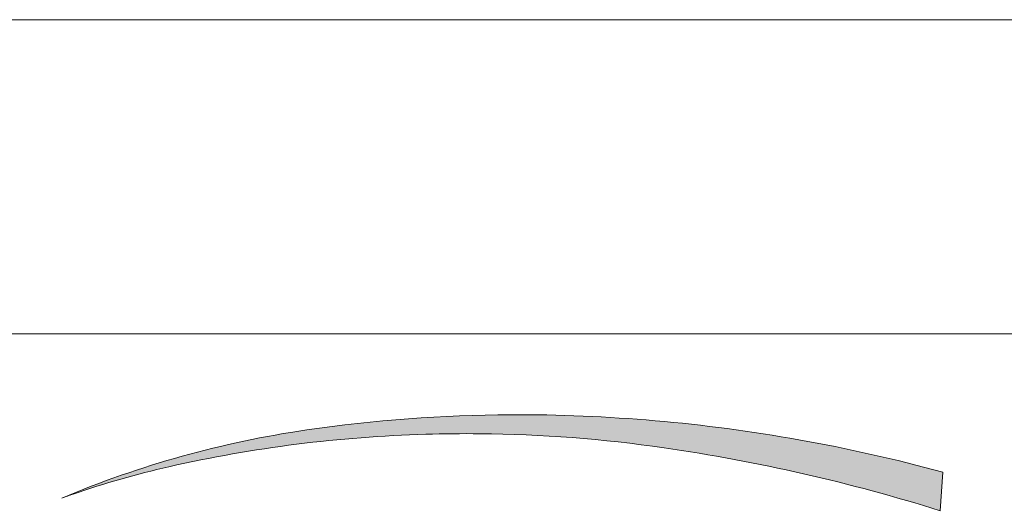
# Paper-space layout 'A0' of a CAD drawing. Header units: metres. Extents: x 0 to 1189, y 0 to 841.
# Tile 6 of 15: x 1101 to 1116, y 37 to 45. Entities that reach past the tile are written whole.
import ezdxf
from ezdxf.enums import TextEntityAlignment as Align

# ---------------------------------------------------------------- set-up
doc = ezdxf.new("R2010")
doc.units = ezdxf.units.M
doc.header["$LTSCALE"] = 0.5
doc.layers.get('0').update_dxf_attribs({"lineweight": 13})
doc.layers.add('22BMALSTBC_VOLGER-ZW', color=7, linetype='Continuous', lineweight=13)
doc.styles.add('ambacht', font='isocp.shx')
doc.styles.add('ISO', font='iso', dxfattribs={"height": 2.5})

# ---------------------------------------------------------------- blocks, each defined once
blk = doc.blocks.new('VOLGER-ZW')
h = blk.add_hatch(color=8)
edge = h.paths.add_edge_path()
edge.add_arc((-71.51420995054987, 12.53927836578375), 16.09970665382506, 98.31914852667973, 112.7696569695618, ccw=False)
edge.add_arc((-70.51520919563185, 5.707362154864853), 23.00427627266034, 90.20665777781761, 98.3191485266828, ccw=False)
edge.add_arc((-70.50597009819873, 3.145837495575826), 25.56581759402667, 79.86605556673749, 90.20665777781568, ccw=False)
edge.add_arc((-70.63431205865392, 2.427794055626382), 26.29524068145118, 74.75106973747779, 79.8660555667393, ccw=False)
edge.add_line((-63.71831662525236, 27.79723807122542), (-63.75644972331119, 27.18229587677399))
edge.add_arc((-72.18670712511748, 0.3402559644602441), 28.13475335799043, 72.5641036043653, 81.75945140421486)
edge.add_arc((-71.28106344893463, 6.5936355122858), 21.81613434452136, 81.7594514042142, 89.49158202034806)
edge.add_arc((-71.29107780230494, 5.465105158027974), 22.94470913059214, 89.49158202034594, 91.64079836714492)
edge.add_arc((-71.33965022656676, 7.160763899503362), 21.24835484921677, 91.64079836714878, 102.7736516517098)
edge.add_arc((-72.82885783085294, 13.72951633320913), 14.51290773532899, 102.7736516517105, 109.0374353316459)
edge.add_arc((-72.88076132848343, 13.87993569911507), 14.35378527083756, 109.0374353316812, 109.809773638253)
for p, q in [((-169.9999999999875, 34.99999999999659), (0, 34.99999999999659)), ((-169.9999999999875, 30.00000000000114), (0, 30.00000000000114))]:
    blk.add_line(p, q)
at = {"color": 8}
blk.add_lwpolyline([(-77.74523637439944, 27.38430662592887, -0.06313592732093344), (-73.84362655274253, 28.46957568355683, -0.03541220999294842), (-70.59818218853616, 28.71148879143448, -0.0451500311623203), (-66.00766560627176, 28.31280564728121, -0.02232204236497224), (-63.71831662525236, 27.79723807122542), (-63.75644972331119, 27.18229587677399, 0.04014381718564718), (-68.15417067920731, 28.18451922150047, 0.0337505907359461), (-71.08747904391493, 28.40891095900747, 0.009378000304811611), (-71.94806329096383, 28.40040648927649, 0.04861447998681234), (-76.03766226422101, 27.88324605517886, 0.02733771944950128), (-77.56276309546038, 27.44865012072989, 0.003369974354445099)], format="xyb", close=True, dxfattribs=at)
at = {"linetype": 'Continuous', "style": 'ISO', "width": 0.96}
blk.add_attdef('STATUS', text='', height=5, dxfattribs=at).set_placement((-0.8710452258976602, 71.78535508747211), align=Align.RIGHT)
at = {"style": 'ambacht'}
for tag, p, height in [('PROJECTOMSCHRIJVING', (-142.5000000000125, 65.24999999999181), 3.5), ('TEKENINGNUMMER', (-38.74999999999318, 59.37499999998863), 3), ('ONDERDEELNAAM', (-142.5000000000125, 58.4999999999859), 3.5), ('WERKOMSCHRIJVING1', (-142.5000000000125, 52.24999999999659), 2.5), ('WERKOMSCHRIJVING2', (-142.5000000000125, 48.25000000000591), 2.5), ('BESTEKNUMMER', (-38.74999999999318, 47.50000000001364), 2.5), ('WERKOMSCHRIJVING3', (-142.5000000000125, 44.25000000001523), 2.5), ('WERKOMSCHRIJVING4', (-142.5000000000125, 40.24999999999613), 2.5), ('WERKOMSCHRIJVING5', (-142.5000000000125, 36.25000000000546), 2.5), ('SCHAAL', (-38.74999999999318, 36.24999999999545), 2.5), ('FORMAAT', (-18.74999999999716, 36.24999999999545), 2.5), ('LOCATIETEKENING', (-141.2500000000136, 31.25), 2.5), ('DATUMPLOT', (-38.74999999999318, 31.25), 2.5), ('TEKENAAR', (-161.2499999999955, 26.25000000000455), 2.5), ('DATUM', (-161.2499999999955, 21.25000000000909), 2.5), ('WIJZ1.', (-131.2499999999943, 21.25000000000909), 1.8), ('WIJZ2.', (-121.2500000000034, 21.25000000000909), 1.8), ('WIJZ3.', (-111.2500000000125, 21.25000000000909), 1.8), ('GEZ.', (-131.2499999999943, 16.25000000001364), 1.8), ('GEZ.', (-121.2500000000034, 16.25000000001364), 1.8), ('GEZ.', (-111.2500000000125, 16.25000000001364), 1.8)]:
    blk.add_attdef(tag, p, '', height=height, dxfattribs=at)

psp = doc.layouts.new('A0')

# ---------------------------------------------------------------- block references
at = {"layer": '22BMALSTBC_VOLGER-ZW'}
psp.add_blockref('VOLGER-ZW', (1179, 10), dxfattribs=at)

doc.saveas('drawing.dxf')
